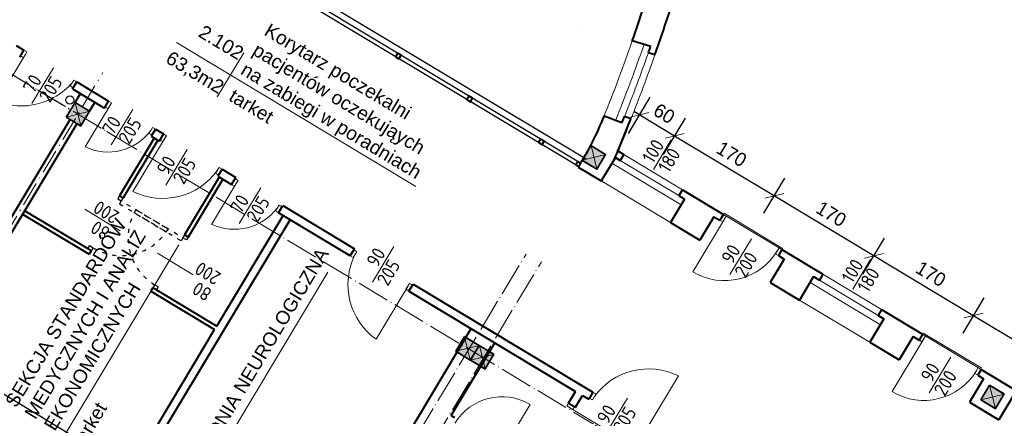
# Model space of a CAD drawing. Header units: millimetres. Extents: x -32003 to -19505, y 17931 to 29358.
# Tile 49 of 92: x -25637 to -24197, y 20155 to 20735. Entities that reach past the tile are written whole.
import ezdxf

# ---------------------------------------------------------------- set-up
doc = ezdxf.new("R2010")
doc.units = ezdxf.units.MM
doc.header["$PDMODE"] = 3
for name, pattern in [('ACAD_ISO03W100', [30, 12, -18]), ('ACAD_ISO04W100', [30.5, 24, -3, 0.5, -3]), ('ACAD_ISO10W100', [18.5, 12, -3, 0.5, -3])]:
    doc.linetypes.add(name, pattern=pattern)
for name, color, linetype, lineweight in [('_wymiary', 1, 'Continuous', 9), ('drzwi', 140, 'Continuous', 13), ('okno', 2, 'Continuous', 25), ('opisy drzwi', 40, 'Continuous', 13), ('opisy pom', 3, 'Continuous', 18), ('podciąg', 10, 'Continuous', 35), ('sciany', 4, 'Continuous', 40), ('symetria', 7, 'ACAD_ISO03W100', 5), ('słupy', 2, 'Continuous', 30), ('ściana', 4, 'Continuous', 40)]:
    doc.layers.add(name, color=color, linetype=linetype, lineweight=lineweight)
doc.layers.add('koniec', color=7, linetype='ACAD_ISO10W100')
doc.layers.add('T_WATER', color=7, linetype='Continuous')
doc.styles.add('ISO', font='isocp.shx')
doc.styles.add('SYSTEM', font='TXT')
doc.dimstyles.new('Jacek2', dxfattribs={"dimscale": 2, "dimtxt": 10, "dimasz": 10, "dimexe": 15, "dimexo": 15, "dimgap": 5, "dimtad": 1, "dimdec": 0, "dimrnd": 0.5, "dimzin": 0, "dimdsep": 46, "dimtxsty": 'Standard', "dimblk": 'OBLIQUE', "dimcen": 0, "dimdle": 5, "dimadec": 1, "dimazin": 0, "dimtfac": 1, "dimtdec": 0, "dimtofl": 0, "dimtmove": 0, "dimatfit": 3, "dimfxl": 0, "dimtolj": 1, "dimtzin": 0, "dimarcsym": 0})

# ---------------------------------------------------------------- blocks, each defined once
blk = doc.blocks.new('_OBLIQUE')
at = {"color": 0, "linetype": 'ByBlock'}
blk.add_line((-0.5, -0.5), (0.5, 0.5), dxfattribs=at)
blk = doc.blocks.new('*D1128')
at = {"layer": '_wymiary', "color": 0, "lineweight": -2}
for p, q in [((-24746.4, 20568.6), (-24714.6, 20621.6)), ((-24738.6, 20601), (-24670, 20559.8)), ((-24694.9, 20537.7), (-24663.1, 20590.7))]:
    blk.add_line(p, q, dxfattribs=at)
at = {"layer": 'Defpoints', "color": 0}
for p in [(-24678.6, 20565), (-24761.8, 20542.9), (-24710.4, 20512)]:
    blk.add_point(p, dxfattribs=at)
at = {"layer": '_wymiary', "color": 0, "lineweight": -2, "xscale": 20, "yscale": 20, "zscale": 20}
for p, rotation in [((-24730, 20595.9), 148.9999999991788), ((-24678.6, 20565), 328.9999999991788)]:
    blk.add_blockref('_OBLIQUE', p, dxfattribs=dict(at, rotation=rotation))
at = {"layer": '_wymiary', "color": 0, "insert": (-24694, 20597.6), "char_height": 20, "attachment_point": 5, "rotation": 329}
blk.add_mtext('\\A1;60', dxfattribs=at)
blk = doc.blocks.new('*D1129')
at = {"layer": '_wymiary', "color": 0, "lineweight": -2}
for p, q in [((-24694.9, 20537.7), (-24663.1, 20590.7)), ((-24687.2, 20570.1), (-24524.3, 20472.3)), ((-24548.2, 20451.9), (-24517.4, 20503.1))]:
    blk.add_line(p, q, dxfattribs=at)
at = {"layer": 'Defpoints', "color": 0}
for p in [(-24710.4, 20512), (-24532.9, 20477.4), (-24563.7, 20426.2)]:
    blk.add_point(p, dxfattribs=at)
at = {"layer": '_wymiary', "color": 0, "lineweight": -2, "xscale": 20, "yscale": 20, "zscale": 20}
for p, rotation in [((-24678.6, 20565), 148.9999999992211), ((-24532.9, 20477.4), 328.9999999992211)]:
    blk.add_blockref('_OBLIQUE', p, dxfattribs=dict(at, rotation=rotation))
at = {"layer": '_wymiary', "color": 0, "insert": (-24595.4, 20538.3), "char_height": 20, "attachment_point": 5, "rotation": 329}
blk.add_mtext('\\A1;170', dxfattribs=at)
blk = doc.blocks.new('*D1130')
at = {"layer": '_wymiary', "color": 0, "lineweight": -2}
for p, q in [((-24548.2, 20451.9), (-24517.4, 20503.1)), ((-24541.4, 20482.6), (-24378.6, 20384.7)), ((-24403.5, 20362.6), (-24371.7, 20415.6))]:
    blk.add_line(p, q, dxfattribs=at)
at = {"layer": 'Defpoints', "color": 0}
for p in [(-24563.7, 20426.2), (-24387.2, 20389.8), (-24419, 20336.9)]:
    blk.add_point(p, dxfattribs=at)
at = {"layer": '_wymiary', "color": 0, "lineweight": -2, "xscale": 20, "yscale": 20, "zscale": 20}
for p, rotation in [((-24532.9, 20477.4), 148.9999999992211), ((-24387.2, 20389.8), 328.9999999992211)]:
    blk.add_blockref('_OBLIQUE', p, dxfattribs=dict(at, rotation=rotation))
at = {"layer": '_wymiary', "color": 0, "insert": (-24449.7, 20450.8), "char_height": 20, "attachment_point": 5, "rotation": 329}
blk.add_mtext('\\A1;170', dxfattribs=at)
blk = doc.blocks.new('*D1131')
at = {"layer": '_wymiary', "color": 0, "lineweight": -2}
for p, q in [((-24403.5, 20362.6), (-24371.7, 20415.6)), ((-24395.7, 20395), (-24232.9, 20297.1)), ((-24256.8, 20276.8), (-24226, 20328))]:
    blk.add_line(p, q, dxfattribs=at)
at = {"layer": 'Defpoints', "color": 0}
for p in [(-24419, 20336.9), (-24241.4, 20302.3), (-24272.2, 20251.1)]:
    blk.add_point(p, dxfattribs=at)
at = {"layer": '_wymiary', "color": 0, "lineweight": -2, "xscale": 20, "yscale": 20, "zscale": 20}
for p, rotation in [((-24387.2, 20389.8), 148.9999999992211), ((-24241.4, 20302.3), 328.9999999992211)]:
    blk.add_blockref('_OBLIQUE', p, dxfattribs=dict(at, rotation=rotation))
at = {"layer": '_wymiary', "color": 0, "insert": (-24304, 20363.2), "char_height": 20, "attachment_point": 5, "rotation": 329}
blk.add_mtext('\\A1;170', dxfattribs=at)
blk = doc.blocks.new('*D1132')
at = {"layer": '_wymiary', "color": 0, "lineweight": -2}
for p, q in [((-24256.8, 20276.8), (-24226, 20328)), ((-24250, 20307.4), (-24087.1, 20209.6)), ((-24112.1, 20187.5), (-24080.3, 20240.4))]:
    blk.add_line(p, q, dxfattribs=at)
at = {"layer": 'Defpoints', "color": 0}
for p in [(-24272.2, 20251.1), (-24095.7, 20214.7), (-24127.5, 20161.8)]:
    blk.add_point(p, dxfattribs=at)
at = {"layer": '_wymiary', "color": 0, "lineweight": -2, "xscale": 20, "yscale": 20, "zscale": 20}
for p, rotation in [((-24241.4, 20302.3), 148.9999999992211), ((-24095.7, 20214.7), 328.9999999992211)]:
    blk.add_blockref('_OBLIQUE', p, dxfattribs=dict(at, rotation=rotation))
at = {"layer": '_wymiary', "color": 0, "insert": (-24158.3, 20275.7), "char_height": 20, "attachment_point": 5, "rotation": 329}
blk.add_mtext('\\A1;170', dxfattribs=at)
blk = doc.blocks.new('*D1227')
at = {"layer": '_wymiary', "color": 0, "lineweight": -2}
for p, q in [((-25742.4, 20267.2), (-25771.4, 20218.9)), ((-25466.6, 20070.8), (-25764.5, 20249.7)), ((-25446.3, 20124.1), (-25490.7, 20050.2))]:
    blk.add_line(p, q, dxfattribs=at)
at = {"layer": 'Defpoints', "color": 0}
for p in [(-25726.9, 20292.9), (-25756, 20244.6), (-25430.8, 20149.8)]:
    blk.add_point(p, dxfattribs=at)
at = {"layer": '_wymiary', "color": 0, "lineweight": -2, "xscale": 20, "yscale": 20, "zscale": 20}
for p, rotation in [((-25756, 20244.6), 149.0000000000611), ((-25475.2, 20075.9), 329.0000000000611)]:
    blk.add_blockref('_OBLIQUE', p, dxfattribs=dict(at, rotation=rotation))
at = {"layer": '_wymiary', "color": 0, "insert": (-25696.8, 20229.5), "char_height": 20, "attachment_point": 5, "rotation": 329}
blk.add_mtext('\\A1;328', dxfattribs=at)

msp = doc.modelspace()

# ---------------------------------------------------------------- hatches: boundary and pattern name
at = {"layer": 'słupy', "lineweight": -3}
h = msp.add_hatch(color=256, dxfattribs=at)
h.paths.add_polyline_path([(-25551.3, 20596.6), (-25562, 20603), (-25568.4, 20592.3), (-25557.7, 20585.9)])
h.paths.add_polyline_path([(-25551.3, 20596.6), (-25544.8, 20607.3), (-25555.5, 20613.8), (-25562, 20603)])
h.paths.add_polyline_path([(-25551.3, 20596.6), (-25549.5, 20595.6), (-25543.1, 20606.3), (-25544.8, 20607.3)])
h.paths.add_polyline_path([(-25557.7, 20585.9), (-25556, 20584.9), (-25549.5, 20595.6), (-25551.3, 20596.6)])
h.paths.add_polyline_path([(-25556, 20584.9), (-25547, 20579.4), (-25540.5, 20590.2), (-25549.5, 20595.6)])
h.paths.add_polyline_path([(-25549.5, 20595.6), (-25540.5, 20590.2), (-25534.1, 20600.9), (-25543.1, 20606.3)])
h = msp.add_hatch(color=256, dxfattribs=at)
h.paths.add_polyline_path([(-24796.7, 20533.5), (-24807.4, 20540), (-24813.8, 20529.2), (-24803.1, 20522.8)])
h.paths.add_polyline_path([(-24796.7, 20533.5), (-24790.2, 20544.2), (-24800.9, 20550.7), (-24807.4, 20540)])
h.paths.add_polyline_path([(-24796.7, 20533.5), (-24794.9, 20532.5), (-24788.5, 20543.2), (-24790.2, 20544.2)])
h.paths.add_polyline_path([(-24803.1, 20522.8), (-24801.4, 20521.8), (-24794.9, 20532.5), (-24796.7, 20533.5)])
h.paths.add_polyline_path([(-24801.4, 20521.8), (-24792.4, 20516.4), (-24785.9, 20527.1), (-24794.9, 20532.5)])
h.paths.add_polyline_path([(-24794.9, 20532.5), (-24785.9, 20527.1), (-24779.5, 20537.8), (-24788.5, 20543.2)])
h = msp.add_hatch(color=256, dxfattribs=at)
h.paths.add_polyline_path([(-24981.7, 20254.3), (-24992.4, 20260.7), (-24998.9, 20250), (-24988.2, 20243.6)])
h.paths.add_polyline_path([(-24981.7, 20254.3), (-24975.3, 20265), (-24986, 20271.4), (-24992.4, 20260.7)])
h.paths.add_polyline_path([(-24981.7, 20254.3), (-24980, 20253.2), (-24973.6, 20264), (-24975.3, 20265)])
h.paths.add_polyline_path([(-24988.2, 20243.6), (-24986.5, 20242.5), (-24980, 20253.2), (-24981.7, 20254.3)])
h.paths.add_polyline_path([(-24986.5, 20242.5), (-24977.5, 20237.1), (-24971, 20247.8), (-24980, 20253.2)])
h.paths.add_polyline_path([(-24980, 20253.2), (-24971, 20247.8), (-24964.6, 20258.5), (-24973.6, 20264)])
h = msp.add_hatch(color=256, dxfattribs=at)
h.paths.add_polyline_path([(-24960.1, 20241.3), (-24970.9, 20247.7), (-24977.3, 20237), (-24966.6, 20230.6)])
h.paths.add_polyline_path([(-24960.1, 20241.3), (-24953.7, 20252), (-24964.4, 20258.4), (-24970.9, 20247.7)])
h.paths.add_polyline_path([(-24960.1, 20241.3), (-24958.4, 20240.3), (-24952, 20251), (-24953.7, 20252)])
h.paths.add_polyline_path([(-24966.6, 20230.6), (-24964.9, 20229.6), (-24958.4, 20240.3), (-24960.1, 20241.3)])
h.paths.add_polyline_path([(-24964.9, 20229.6), (-24955.9, 20224.1), (-24949.4, 20234.9), (-24958.4, 20240.3)])
h.paths.add_polyline_path([(-24958.4, 20240.3), (-24949.4, 20234.9), (-24943, 20245.6), (-24952, 20251)])
h = msp.add_hatch(color=256, dxfattribs=at)
h.paths.add_polyline_path([(-24213.8, 20183.3), (-24224.5, 20189.7), (-24230.9, 20179), (-24220.2, 20172.6)])
h.paths.add_polyline_path([(-24213.8, 20183.3), (-24207.3, 20194), (-24218.1, 20200.4), (-24224.5, 20189.7)])
h.paths.add_polyline_path([(-24213.8, 20183.3), (-24212.1, 20182.3), (-24205.6, 20193), (-24207.3, 20194)])
h.paths.add_polyline_path([(-24220.2, 20172.6), (-24218.5, 20171.6), (-24212.1, 20182.3), (-24213.8, 20183.3)])
h.paths.add_polyline_path([(-24218.5, 20171.6), (-24209.5, 20166.1), (-24203.1, 20176.9), (-24212.1, 20182.3)])
h.paths.add_polyline_path([(-24212.1, 20182.3), (-24203.1, 20176.9), (-24196.6, 20187.6), (-24205.6, 20193)])

# ---------------------------------------------------------------- linework, layer by layer
at = {"layer": 'drzwi'}
for p, q in [((-25628.7, 20683.5), (-25670, 20614.9)), ((-25555.5, 20613.8), (-25547.1, 20579.5)), ((-25504.8, 20609.1), (-25540.9, 20549.1)), ((-25534.1, 20600.9), (-25568.6, 20592.4)), ((-25424.7, 20560.9), (-25471.1, 20483.8)), ((-24800.9, 20550.7), (-24792.5, 20516.5)), ((-24779.5, 20537.8), (-24814, 20529.3)), ((-25319.8, 20495.6), (-25355.9, 20435.6)), ((-24521.8, 20398.7), (-24607.5, 20450.2)), ((-24520.8, 20400.4), (-24606.5, 20451.9)), ((-24605.8, 20443.4), (-24652.2, 20366.2)), ((-24608.4, 20439.1), (-24612.7, 20441.7)), ((-24603.3, 20447.6), (-24608.4, 20439.1)), ((-24526.1, 20401.3), (-24531.3, 20392.7)), ((-24531.3, 20392.7), (-24527, 20390.1)), ((-25069.2, 20345), (-25115.5, 20267.8)), ((-24229.4, 20225.3), (-24315.1, 20276.8)), ((-24986, 20271.4), (-24977.6, 20237.2)), ((-24314.4, 20268.2), (-24360.7, 20191.1)), ((-24317, 20264), (-24321.3, 20266.5)), ((-24311.8, 20272.5), (-24317, 20264)), ((-24230.4, 20223.6), (-24316.1, 20275.1)), ((-24964.6, 20258.5), (-24999, 20250.1)), ((-24964.4, 20258.4), (-24956, 20224.2)), ((-24943, 20245.6), (-24977.5, 20237.1)), ((-24234.7, 20226.2), (-24239.8, 20217.6)), ((-24719.3, 20137.1), (-24673, 20214.2)), ((-24239.8, 20217.6), (-24235.5, 20215)), ((-24218.1, 20200.4), (-24209.7, 20166.2)), ((-24196.6, 20187.6), (-24231.1, 20179.1)), ((-24931.5, 20103.6), (-24890.3, 20172.1)), ((-24832.2, 20167.5), (-24763.6, 20126.3))]:
    msp.add_line(p, q, dxfattribs=at)
for points in [[(-25626.2, 20687.8), (-25630.5, 20690.4), (-25635.6, 20681.8), (-25631.3, 20679.2)], [(-25553.3, 20644), (-25557.6, 20646.6), (-25562.7, 20638), (-25558.5, 20635.4)], [(-25502.3, 20613.4), (-25506.6, 20615.9), (-25511.7, 20607.4), (-25507.4, 20604.8)], [(-25438, 20574.7), (-25442.3, 20577.3), (-25447.4, 20568.7), (-25443.1, 20566.1)], [(-25422.1, 20565.2), (-25426.4, 20567.8), (-25431.6, 20559.2), (-25427.3, 20556.6)], [(-25340.7, 20516.3), (-25345, 20518.8), (-25350.1, 20510.3), (-25345.9, 20507.7)], [(-25317.3, 20499.9), (-25321.5, 20502.5), (-25326.7, 20493.9), (-25322.4, 20491.4)], [(-25253, 20461.3), (-25257.3, 20463.9), (-25262.4, 20455.3), (-25258.1, 20452.7)], [(-25148, 20398.2), (-25143.7, 20395.6), (-25148.9, 20387), (-25153.2, 20389.6)], [(-25066.6, 20349.2), (-25062.3, 20346.7), (-25067.5, 20338.1), (-25071.8, 20340.7)], [(-24803.3, 20181.7), (-24799.1, 20179.2), (-24793.9, 20187.7), (-24798.2, 20190.3)], [(-24836.5, 20170.1), (-24833.9, 20174.4), (-24825.3, 20169.3), (-24827.9, 20165)]]:
    msp.add_lwpolyline(points, close=True, dxfattribs=at)
for centre, radius, start, end in [((-25635.1, 20709.1), 100.4, 249.707, 318.2865), ((-25507.3, 20618.8), 77.4, 244.2328, 323.7542), ((-25427.4, 20571.6), 98.1, 243.5665, 324.419), ((-25322.7, 20507.3), 78.9, 245.1472, 322.8371), ((-25058.4, 20347.6), 98.1, 153.5669, 234.4194), ((-24605.8, 20443.4), 90, 239, 329), ((-24716.7, 20126.3), 98.1, 63.5665, 144.419), ((-24314.4, 20268.2), 90, 239, 329), ((-24931.5, 20103.6), 80, 59, 149)]:
    msp.add_arc(centre, radius, start, end, dxfattribs=at)
at = {"layer": 'koniec', "lineweight": 9, "ltscale": 3}
for p, q in [((-25478.5, 20552.9), (-26182.9, 20976.1)), ((-25973.9, 19893.5), (-25514.8, 20657.6))]:
    msp.add_line(p, q, dxfattribs=at)
at = {"layer": 'okno'}
for p, q in [((-24808.3, 20530.8), (-25392.6, 20881.9)), ((-24819.5, 20520), (-25397.2, 20867.2)), ((-24816.3, 20525.1), (-25395.4, 20873.1))]:
    msp.add_line(p, q, dxfattribs=at)
at = {"layer": 'okno', "linetype": 'ACAD_ISO03W100', "ltscale": 0.5}
for p, q in [((-25490.7, 20477.4), (-25493.2, 20473.1)), ((-25493.2, 20473.1), (-25419.5, 20428.8)), ((-25488.1, 20470), (-25490.7, 20465.7)), ((-25490.7, 20465.7), (-25422.2, 20424.6)), ((-25485.5, 20474.3), (-25488.1, 20470)), ((-25400.7, 20411.6), (-25469.1, 20452.7)), ((-25392.9, 20412.8), (-25466.7, 20457.1)), ((-25395.5, 20420.2), (-25398.1, 20415.9)), ((-25398.1, 20415.9), (-25400.7, 20411.6)), ((-25390.4, 20417.1), (-25392.9, 20412.8)), ((-25534.4, 20404.5), (-25537, 20400.2)), ((-25534.4, 20404.5), (-25529.3, 20401.4)), ((-25529.3, 20401.4), (-25531.9, 20397.1)), ((-25439.3, 20347.3), (-25441.9, 20343)), ((-25434.1, 20344.2), (-25439.3, 20347.3)), ((-25434.1, 20344.2), (-25436.7, 20340))]:
    msp.add_line(p, q, dxfattribs=at)
for centre, start, end in [((-25398.1, 20415.9), 149, 239), ((-25488.1, 20470), 239, 329)]:
    msp.add_arc(centre, 80, start, end, dxfattribs=at)
at = {"layer": 'opisy drzwi'}
for p, q in [((-25587.2, 20664.6), (-25618.8, 20612.5)), ((-25471.2, 20603.8), (-25502.8, 20551.7)), ((-24709.7, 20515.8), (-24683.6, 20559.2)), ((-25391.5, 20545.1), (-25423.1, 20493.1)), ((-24667.5, 20486.3), (-24753.3, 20537.8)), ((-24669.3, 20464), (-24770.7, 20524.9)), ((-24672.7, 20477.7), (-24758.4, 20529.2)), ((-24684.7, 20438.3), (-24787.6, 20500.1)), ((-25284, 20489), (-25315.6, 20437)), ((-25541.6, 20457.7), (-25489.6, 20426.1)), ((-24597.9, 20362.2), (-24566.5, 20414.4)), ((-25435, 20393.5), (-25383, 20361.9)), ((-25120.6, 20351.1), (-25089.4, 20403.4)), ((-24418.3, 20340.7), (-24392.2, 20384.1)), ((-24376.1, 20311.2), (-24461.8, 20362.7)), ((-24377.8, 20288.9), (-24480.7, 20350.7)), ((-24381.3, 20302.6), (-24467, 20354.1)), ((-24393.3, 20263.2), (-24496.1, 20325)), ((-24306.4, 20189.2), (-24275, 20241.3)), ((-24747.8, 20181.3), (-24779.4, 20129.2))]:
    msp.add_line(p, q, dxfattribs=at)
for radius, start, end in [(2584.3, 338.1009, 340.7087), (2584.3, 338.1009, 340.7087), (2602.3, 338.1101, 340.7256), (2602.3, 338.1101, 340.7256), (2612.3, 338.3345, 340.5154), (2612.3, 338.3345, 340.5154), (2622.3, 338.3387, 340.5254), (2622.3, 338.3387, 340.5254)]:
    msp.add_arc((-27179.9, 21557.6), radius, start, end, dxfattribs=at)
at = {"layer": 'opisy pom'}
for p, q in [((-25407.1, 20701.7), (-25057.4, 20490.9)), ((-25308.8, 20686.5), (-25347.7, 20622.1)), ((-25627.5, 20033.7), (-25404, 20405.7)), ((-25429.1, 19960.8), (-25185.9, 20365.6))]:
    msp.add_line(p, q, dxfattribs=at)
at = {"layer": 'podciąg'}
for p, q in [((-25568.6, 20592.4), (-25555.7, 20613.8)), ((-25555.7, 20613.8), (-25534.3, 20601)), ((-25568.6, 20592.4), (-25547.1, 20579.5)), ((-25547.1, 20579.5), (-25534.3, 20601)), ((-24814, 20529.3), (-24801.1, 20550.8)), ((-24801.1, 20550.8), (-24779.7, 20537.9)), ((-24792.5, 20516.5), (-24779.7, 20537.9)), ((-24814, 20529.3), (-24792.5, 20516.5)), ((-24999, 20250.1), (-24986.2, 20271.5)), ((-24986.2, 20271.5), (-24964.7, 20258.6)), ((-24999, 20250.1), (-24977.6, 20237.2)), ((-24977.6, 20237.2), (-24964.7, 20258.6)), ((-24977.5, 20237.1), (-24964.6, 20258.5)), ((-24964.6, 20258.5), (-24943.1, 20245.7)), ((-24977.5, 20237.1), (-24956, 20224.2)), ((-24956, 20224.2), (-24943.1, 20245.7)), ((-24231.1, 20179.1), (-24218.2, 20200.5)), ((-24218.2, 20200.5), (-24196.8, 20187.7)), ((-24231.1, 20179.1), (-24209.7, 20166.2)), ((-24209.7, 20166.2), (-24196.8, 20187.7))]:
    msp.add_line(p, q, dxfattribs=at)
at = {"layer": 'sciany'}
for p, q in [((-24753.3, 20537.8), (-24758.4, 20529.2)), ((-24765.5, 20533.5), (-24786.1, 20499.2)), ((-24667.5, 20486.3), (-24672.7, 20477.7)), ((-24664.1, 20472.6), (-24684.7, 20438.3)), ((-24607.5, 20450.2), (-24612.7, 20441.7)), ((-24621.3, 20446.8), (-24641.9, 20412.5)), ((-24521.8, 20398.7), (-24527, 20390.1)), ((-24518.4, 20385), (-24539, 20350.7)), ((-24461.8, 20362.7), (-24467, 20354.1)), ((-24475.5, 20359.2), (-24496.1, 20325)), ((-24376.1, 20311.2), (-24381.3, 20302.6)), ((-24372.7, 20297.4), (-24393.3, 20263.2)), ((-24329.8, 20271.7), (-24350.4, 20237.4)), ((-24316.1, 20275.1), (-24321.3, 20266.5)), ((-24316.1, 20275.1), (-24321.3, 20266.5)), ((-24230.4, 20223.6), (-24235.5, 20215)), ((-24230.4, 20223.6), (-24235.5, 20215)), ((-24227, 20209.9), (-24247.6, 20175.6)), ((-24184.1, 20184.1), (-24204.7, 20149.8))]:
    msp.add_line(p, q, dxfattribs=at)
at = {"layer": 'symetria', "linetype": 'ACAD_ISO04W100', "ltscale": 2}
for p, q in [((-26081.4, 20915.2), (-22252.8, 18614.7)), ((-25402.2, 19550), (-24896.1, 20392.3)), ((-25380.8, 19537.1), (-24873.6, 20381.1))]:
    msp.add_line(p, q, dxfattribs=at)
at = {"layer": 'słupy', "lineweight": -3}
for p, q in [((-25568.4, 20592.3), (-25555.5, 20613.8)), ((-25555.5, 20613.8), (-25534.1, 20600.9)), ((-25568.4, 20592.3), (-25547, 20579.4)), ((-25547, 20579.4), (-25534.1, 20600.9)), ((-24813.8, 20529.2), (-24800.9, 20550.7)), ((-24800.9, 20550.7), (-24779.5, 20537.8)), ((-24792.4, 20516.4), (-24779.5, 20537.8)), ((-24813.8, 20529.2), (-24792.4, 20516.4)), ((-24998.9, 20250), (-24986, 20271.4)), ((-24986, 20271.4), (-24964.6, 20258.5)), ((-24998.9, 20250), (-24977.5, 20237.1)), ((-24977.5, 20237.1), (-24964.6, 20258.5)), ((-24977.3, 20237), (-24964.4, 20258.4)), ((-24964.4, 20258.4), (-24943, 20245.6)), ((-24977.3, 20237), (-24955.9, 20224.1)), ((-24955.9, 20224.1), (-24943, 20245.6)), ((-24230.9, 20179), (-24218.1, 20200.4)), ((-24218.1, 20200.4), (-24196.6, 20187.6)), ((-24230.9, 20179), (-24209.5, 20166.1)), ((-24209.5, 20166.1), (-24196.6, 20187.6))]:
    msp.add_line(p, q, dxfattribs=at)
at = {"layer": 'T_WATER'}
msp.add_circle((-25563.3, 20617.4), 6, dxfattribs=at)
at = {"layer": 'ściana'}
for p, q in [((-24817, 20722.5), (-24817, 20722.5)), ((-25642, 20697.3), (-25630.5, 20690.4)), ((-24713.8, 20695.7), (-24740.7, 20703.8)), ((-24713.8, 20695.7), (-24740.7, 20703.8)), ((-25636.6, 20680.1), (-25630.5, 20690.4)), ((-24707.6, 20683.4), (-24717.2, 20686.3)), ((-24707.6, 20683.4), (-24717.2, 20686.3)), ((-25559.5, 20633.7), (-25553.3, 20644)), ((-25553.3, 20644), (-25506.6, 20615.9)), ((-25559.5, 20633.7), (-25512.7, 20605.6)), ((-25555.7, 20613.8), (-25547.9, 20626.8)), ((-25534.3, 20601), (-25526.5, 20613.9)), ((-25512.7, 20605.6), (-25506.6, 20615.9)), ((-24755.8, 20583.9), (-24782, 20593.7)), ((-24742.7, 20589.7), (-24752.1, 20593.2)), ((-24742.7, 20589.7), (-24752.1, 20593.2)), ((-25812.8, 20173.3), (-25563, 20589.1)), ((-25802.5, 20167.2), (-25552.7, 20582.9)), ((-25438, 20574.7), (-25444.2, 20564.4)), ((-25444.2, 20564.4), (-25432.6, 20557.5)), ((-25438, 20574.7), (-25426.4, 20567.8)), ((-25426.4, 20567.8), (-25432.6, 20557.5)), ((-25439.9, 20561.9), (-25490.7, 20477.4)), ((-25434.7, 20558.8), (-25485.5, 20474.3)), ((-24761.8, 20542.9), (-24753.3, 20537.8)), ((-24765.5, 20533.5), (-24758.4, 20529.2)), ((-25340.7, 20516.3), (-25346.9, 20506)), ((-25346.9, 20506), (-25326.7, 20493.9)), ((-25340.7, 20516.3), (-25320.5, 20504.2)), ((-24819.8, 20519.4), (-24786.1, 20499.2)), ((-25344.7, 20504.7), (-25395.5, 20420.2)), ((-25339.6, 20501.6), (-25390.4, 20417.1)), ((-25326.7, 20493.9), (-25320.5, 20504.2)), ((-25490.7, 20477.4), (-25485.5, 20474.3)), ((-24672.7, 20477.7), (-24664.1, 20472.6)), ((-24667.5, 20486.3), (-24607.5, 20450.2)), ((-25258.2, 20452.7), (-25252, 20463)), ((-25252, 20463), (-25147, 20399.9)), ((-25632.3, 20450.5), (-25535, 20392)), ((-25629.2, 20455.6), (-25537, 20400.2)), ((-25348.4, 20286.9), (-25251.3, 20448.5)), ((-25153.2, 20389.6), (-25258.2, 20452.7)), ((-25511.5, 19992.3), (-25241, 20442.4)), ((-24684.7, 20438.3), (-24641.9, 20412.5)), ((-24621.3, 20446.8), (-24612.7, 20441.7)), ((-25390.4, 20417.1), (-25395.5, 20420.2)), ((-25537, 20400.2), (-25531.9, 20397.1)), ((-25531.9, 20397.1), (-25535, 20392)), ((-25153.2, 20389.6), (-25147, 20399.9)), ((-24521.8, 20398.7), (-24461.8, 20362.7)), ((-24527, 20390.1), (-24518.4, 20385)), ((-25067.5, 20338.1), (-25061.3, 20348.4)), ((-25061.3, 20348.4), (-24798.2, 20190.3)), ((-24539, 20350.7), (-24496.1, 20325)), ((-24475.5, 20359.2), (-24467, 20354.1)), ((-25441.9, 20343), (-25445, 20337.9)), ((-25445, 20337.9), (-25351.5, 20281.8)), ((-25436.7, 20340), (-25441.9, 20343)), ((-25436.7, 20340), (-25348.4, 20286.9)), ((-25067.5, 20338.1), (-24823.6, 20191.5)), ((-24376.1, 20311.2), (-24316.1, 20275.1)), ((-24381.3, 20302.6), (-24372.7, 20297.4)), ((-25521.7, 19998.5), (-25351.5, 20281.8)), ((-25250.7, 19826.4), (-24976.2, 20283.2)), ((-25005.8, 20156.4), (-24941.9, 20262.6)), ((-24393.3, 20263.2), (-24350.4, 20237.4)), ((-24329.8, 20271.7), (-24321.3, 20266.5)), ((-24230.4, 20223.6), (-24170.4, 20187.6)), ((-24235.5, 20215), (-24227, 20209.9)), ((-24833.9, 20174.4), (-24823.6, 20191.5)), ((-24798.2, 20190.3), (-24804.4, 20180)), ((-24823.6, 20168.2), (-24813.3, 20185.4)), ((-24813.3, 20185.4), (-24804.4, 20180)), ((-24247.6, 20175.6), (-24204.7, 20149.8)), ((-24833.9, 20174.4), (-24823.6, 20168.2)), ((-25005.8, 20156.4), (-25000.7, 20153.3))]:
    msp.add_line(p, q, dxfattribs=at)
for points in [[(-25087.1, 20680.8), (-25082, 20677.8), (-25078.9, 20682.9), (-25084, 20686)], [(-24982.5, 20618), (-24977.4, 20614.9), (-24974.3, 20620.1), (-24979.4, 20623.2)], [(-24878, 20555.2), (-24872.8, 20552.1), (-24869.7, 20557.2), (-24874.9, 20560.3)]]:
    msp.add_lwpolyline(points, close=True, dxfattribs=at)
msp.add_lwpolyline([(-24819.5, 20520), (-24823.6, 20522.5), (-24820.5, 20527.7), (-24817, 20525.6)], dxfattribs=at)
for centre, radius, start, end in [((-27179.9, 21557.6), 2584.3, 340.7087, 341.8179), ((-27179.9, 21557.6), 2584.3, 340.7087, 341.8179), ((-27179.9, 21557.6), 2622.3, 340.5254, 342.0557), ((-27179.9, 21557.6), 2622.3, 340.5254, 342.0557), ((-27179.9, 21557.6), 2612.3, 340.5154, 340.7349), ((-27179.9, 21557.6), 2612.3, 340.5154, 340.7349), ((-25176.1, 20747.4), 423, 327.3868, 338.6936), ((-27179.9, 21557.6), 2612.3, 338.1151, 338.3345), ((-27179.9, 21557.6), 2612.3, 338.1151, 338.3345), ((-27179.9, 21557.6), 2622.3, 336.9709, 338.3387), ((-27179.9, 21557.6), 2622.3, 337.2357, 338.3387)]:
    msp.add_arc(centre, radius, start, end, dxfattribs=at)

# ---------------------------------------------------------------- texts
at = {"layer": 'opisy drzwi', "style": 'ISO'}
for s, rotation, p in [('70', 58.7464, (-25616.1, 20625.4)), ('205', 58.7464, (-25592.6, 20612.1)), ('70', 58.7464, (-25500.2, 20564.6)), ('205', 58.7464, (-25476.6, 20551.3)), ('100', 59, (-24710.3, 20523.1)), ('180', 59, (-24687.2, 20509.4)), ('90', 58.7464, (-25420.5, 20505.9)), ('205', 58.7464, (-25396.9, 20492.6)), ('70', 58.7464, (-25312.9, 20449.8)), ('205', 58.7464, (-25289.3, 20436.6)), ('200', 148.7464, (-25489.2, 20452.4)), ('80', 148.7464, (-25502.4, 20428.8)), ('90', 59.2395, (-25113.5, 20371.5)), ('90', 59, (-24594.5, 20376.3)), ('205', 59.2395, (-25098.4, 20344)), ('200', 59, (-24575.3, 20355.8)), ('100', 59, (-24418.8, 20348)), ('200', 148.7464, (-25340.6, 20363)), ('180', 59, (-24395.7, 20334.3)), ('80', 148.7464, (-25353.8, 20339.4)), ('90', 59, (-24303, 20203.3)), ('200', 59, (-24283.8, 20182.8)), ('90', 58.7464, (-24776.7, 20142.1)), ('205', 58.7464, (-24753.2, 20128.8))]:
    msp.add_text(s, height=20, rotation=rotation, dxfattribs=at).set_placement(p)
at = {"layer": 'opisy pom', "attachment_point": 1, "style": 'SYSTEM'}
for s, insert, char_height, rotation in [('{\\fArial|b0|i0|c238|p34;2.102}', (-25366.7, 20728.3), 20, 329), ('{\\fArial|b0|i0|c238|p34;Korytarz poczekalni \\Ppacjentów oczekująych \\Pna zabiegi w poradniach}', (-25270.4, 20730.6), 20, 329), ('{\\fArial|b0|i0|c238|p34;63,3m2  tarket}', (-25414.5, 20690.2), 19.8, 329), ('{\\fArial|b0|i0|c238|p34;SEKCJA STANDARDÓW \\PMEDYCZNYCH I ANALIZ \\PEKONOMICZNYCH}', (-25658.9, 20176.4), 19.8, 59), ('{\\fArial|b0|i0|c238|p34;PORADNIA NEUROLOGICZNA}', (-25403.4, 20066.2), 19.8, 59), ('{\\fArial|b0|i0|c238|p34;17,5m2  tarket}', (-25616, 20026.3), 19.8, 59)]:
    msp.add_mtext(s, dxfattribs=dict(at, insert=insert, char_height=char_height, rotation=rotation))

# ---------------------------------------------------------------- dimensions: what is measured, and where the dimension line sits
at = {"layer": '_wymiary'}
dim = msp.add_aligned_dim(p1=(-24761.8, 20542.9), p2=(-24710.4, 20512), distance=61.8, dimstyle='Jacek2', dxfattribs=at)
dim.commit()
dim.dimension.update_dxf_attribs({"geometry": '*D1128', "text_midpoint": (-24694, 20597.6)})
for base, p1, p2, picture, middle in [((-24532.9, 20477.4), (-24710.4, 20512), (-24563.7, 20426.2), '*D1129', (-24595.4, 20538.3)), ((-24387.2, 20389.8), (-24563.7, 20426.2), (-24419, 20336.9), '*D1130', (-24449.7, 20450.8)), ((-24241.4, 20302.3), (-24419, 20336.9), (-24272.2, 20251.1), '*D1131', (-24304, 20363.2)), ((-24095.7, 20214.7), (-24272.2, 20251.1), (-24127.5, 20161.8), '*D1132', (-24158.3, 20275.7))]:
    dim = msp.add_linear_dim(base=base, p1=p1, p2=p2, angle=149, dimstyle='Jacek2', override={"dimtmove": 1}, dxfattribs=at)
    dim.commit()
    dim.dimension.update_dxf_attribs({"geometry": picture, "text_midpoint": middle})
dim = msp.add_linear_dim(base=(-25756, 20244.6), p1=(-25430.8, 20149.8), p2=(-25726.9, 20292.9), angle=329, dimstyle='Jacek2', override={"dimtmove": 1}, dxfattribs=at)
dim.commit()
dim.dimension.update_dxf_attribs({"geometry": '*D1227', "text_midpoint": (-25707.1, 20212.4), "dimtype": 160})

doc.saveas('drawing.dxf')
